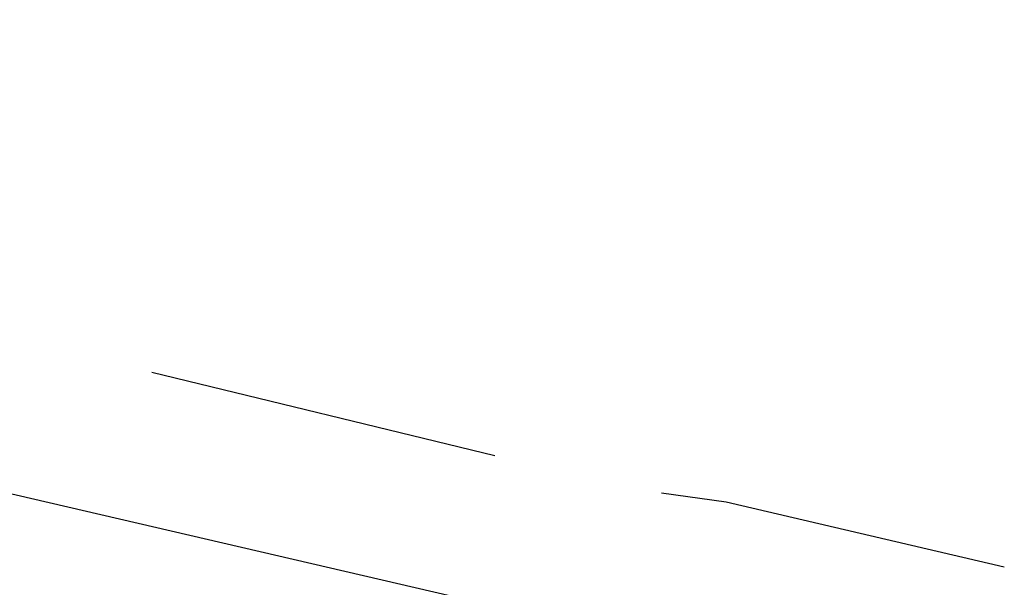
# Model space of a CAD drawing. Header units: feet. Extents: x -79 to 198, y -22 to 181.
# Tile 57 of 256: x 35.557 to 36.973, y 20.242 to 21.058. Entities that reach past the tile are written whole.
import ezdxf

# ---------------------------------------------------------------- set-up
doc = ezdxf.new("R2010")
doc.units = ezdxf.units.FT
doc.layers.add('A-LINEA', color=7, linetype='CONTINUOUS')

msp = doc.modelspace()

# ---------------------------------------------------------------- linework, layer by layer
at = {"layer": 'A-LINEA'}
for p, q in [((32.6133, 21.0578), (36.2267, 20.2178)), ((32.6133, 21.0578), (36.2267, 20.2178)), ((35.7467, 20.5511), (36.24, 20.4311)), ((35.7467, 20.5511), (36.24, 20.4311))]:
    msp.add_line(p, q, dxfattribs=at)
msp.add_lwpolyline([(36.48, 20.3778), (36.5733, 20.3644), (36.9733, 20.2711)], dxfattribs=at)
msp.add_lwpolyline([(36.48, 20.3778), (36.5733, 20.3644), (36.9733, 20.2711)], dxfattribs=at)

doc.saveas('drawing.dxf')
